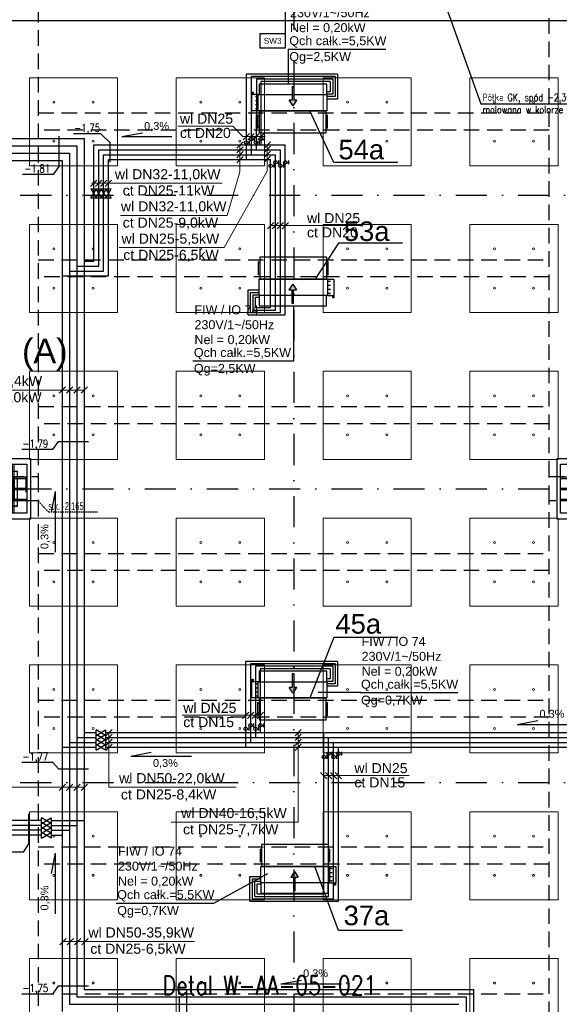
# Model space of a CAD drawing. Header units: centimetres. Extents: x -10729 to 23827, y -4437 to 19798.
# Tile 80 of 95: x 9900 to 11003, y 9946 to 11959. Entities that reach past the tile are written whole.
import ezdxf

# ---------------------------------------------------------------- set-up
doc = ezdxf.new("R2010")
doc.units = ezdxf.units.CM
for name, pattern in [('Balustrady$0$DASHED', [0.75, 0.5, -0.25]), ('Kondygnacja  -0_5$0$HIDDEN', [9.525, 6.35, -3.175]), ('Kondygnacja  -0_5$0$HIDDEN2', [4.7625, 3.175, -1.5875]), ('Osie rzutów$0$DASHDOT2', [12.7, 6.35, -3.175, 0, -3.175])]:
    doc.linetypes.add(name, pattern=pattern)
doc.layers.get('0').update_dxf_attribs({"color": 8})
for name, color, linetype in [('bgde_dodatki powykonawcze', 7, 'Continuous'), ('bgde_schem_opis', 2, 'Continuous'), ('KJP_ARMATURA', 2, 'Continuous'), ('KJP_KK_OPISY MOCY klimakonwektorów', 7, 'Continuous'), ('Kondygnacja  -0_5$0$ARCH_INFO_OPISY', 8, 'Continuous'), ('Kondygnacja  -0_5$0$ARCH_INFO_OPISY_PRZEGRODY', 8, 'Continuous'), ('Kondygnacja  -0_5$0$ARCH_KONSTR_POWYŻEJ RZUTU', 8, 'Kondygnacja  -0_5$0$HIDDEN'), ('Kondygnacja  -0_5$0$ARCH_KONSTR_POWYŻEJ RZUTU_IST', 8, 'Kondygnacja  -0_5$0$HIDDEN2'), ('Kondygnacja  -0_5$0$ARCH_KONSTRUKCJA_NIEWIDOCZNA', 8, 'Continuous'), ('Kondygnacja  -0_5$0$ARCH_OKŁADZINA', 8, 'Continuous'), ('Kondygnacja  -0_5$0$ARCH_SŁUPY', 8, 'Continuous'), ('Kondygnacja  -0_5$0$ARCH_ŚLUSARKA_DRZWI', 8, 'Continuous'), ('Osie rzutów$0$ARCH_INFO_OSIE_IST', 8, 'Osie rzutów$0$DASHDOT2'), ('Osie rzutów$0$ARCH_INFO_OSIE_OPISY_IST', 8, 'Continuous'), ('Pomieszczenia -05$0$ARCH_INFO_OPISY', 8, 'Continuous')]:
    doc.layers.add(name, color=color, linetype=linetype)
for name, color, linetype, lineweight in [('bgde_opis ct 1', 7, 'Continuous', 20), ('bgde_rzędne wl ct', 7, 'Continuous', 25), ('bgde_urządzenia', 250, 'Continuous', 30), ('KJP_CT_kk_powrót', 250, '04_CT_KOMF_POW', 25), ('KJP_CT_kk_zasil', 250, '04_CT_KOMF_ZAS', 25), ('KJP_WL_kk zasil', 250, '04_WL_KOMF_ZAS', 25), ('KJP_WL_kk_powr', 250, '04_WL_KOMF_POW', 25), ('SU Lampy kwadratowe  -05$0$ARCH_SUFITY_PODWIESZANE', 8, 'Continuous', 9)]:
    doc.layers.add(name, color=color, linetype=linetype, lineweight=lineweight)
doc.styles.add('Arial', font='arial.ttf')
doc.styles.add('Kondygnacja  -0_5$0$Arial', font='arial.ttf')
doc.styles.add('Kondygnacja  -0_5$0$BIKTS', font='bikromsw.shx', dxfattribs={"width": 0.8})
doc.styles.add('Kondygnacja  -0_5$0$ROMANS-50-CM', font='romans.shx', dxfattribs={"width": 0.8, "height": 10})
doc.styles.add('Kondygnacja  -0_5$0$Standard', font='txt')
doc.styles.add('Pomieszczenia -05$0$Arial', font='arial.ttf')
doc.styles.add('ROMANS-50-CM', font='romans.shx', dxfattribs={"width": 0.8, "height": 10})
doc.styles.add('st rom', font='Romans.shx', dxfattribs={"width": 0.8})
doc.linetypes.add('04_CT_KOMF_POW', pattern='A,100,-15,["CTKp",Standard,S=10,R=0,X=-10,Y=-5],-35', length=150)
doc.linetypes.add('04_CT_KOMF_ZAS', pattern='A,100,-15,["CTKz",Standard,S=10,R=0,X=-10,Y=-5],-35', length=150)
doc.linetypes.add('04_WL_KOMF_POW', pattern='A,100,-15,["WLKp",Standard,S=10,R=0,X=-10,Y=-5],-35', length=150)
doc.linetypes.add('04_WL_KOMF_ZAS', pattern='A,100,-15,["WLKz",Standard,S=10,R=0,X=-10,Y=-5],-35', length=150)
doc.dimstyles.new('Kondygnacja  -0_5$0$ISO-25', dxfattribs={"dimtxt": 2.5, "dimasz": 2.5, "dimexe": 1.25, "dimexo": 0.625, "dimtad": 1, "dimtxsty": 'Kondygnacja  -0_5$0$Standard', "dimcen": 2.5, "dimadec": 0, "dimazin": 0, "dimtfac": 1, "dimtmove": 0, "dimatfit": 3, "dimfxl": 1, "dimarcsym": 0})
pattern_1 = [(45, (-1133.3117, -3177.9858), (-0.6735192, 0.6735192), [])]

# ---------------------------------------------------------------- blocks, each defined once
blk = doc.blocks.new('Osie rzutów')
at = {"layer": 'Osie rzutów$0$ARCH_INFO_OSIE_IST', "ltscale": 10}
for p, q in [((10460, 12510), (10460, 4623.26)), ((4436.04, 11600), (13655, 11600)), ((4436.04, 11000), (13655, 11000)), ((4436.04, 10400), (13655, 10400))]:
    blk.add_line(p, q, dxfattribs=at)
blk = doc.blocks.new('SU Lampy kwadratowe  -05$0$moduł sufitu')
at = {"layer": 'SU Lampy kwadratowe  -05$0$ARCH_SUFITY_PODWIESZANE'}
for points in [[(60, -60), (240, -60), (240, -240), (60, -240)], [(360, -60), (540, -60), (540, -240), (360, -240)], [(60, -360), (240, -360), (240, -540), (60, -540)], [(360, -360), (540, -360), (540, -540), (360, -540)]]:
    blk.add_lwpolyline(points, close=True, dxfattribs=at)
for centre in [(110, -110), (190, -110), (410, -110), (490, -110), (110, -190), (190, -190), (410, -190), (490, -190), (110, -410), (190, -410), (410, -410), (490, -410), (110, -490), (190, -490), (410, -490), (490, -490)]:
    blk.add_circle(centre, 2, dxfattribs=at)
blk = doc.blocks.new('SU Lampy kwadratowe  -05')
at = {"layer": 'SU Lampy kwadratowe  -05$0$ARCH_SUFITY_PODWIESZANE'}
for points in [[(9920, 11840), (10100, 11840), (10100, 11660), (9920, 11660)], [(10220, 11840), (10400, 11840), (10400, 11660), (10220, 11660)], [(10520, 11840), (10700, 11840), (10700, 11660), (10520, 11660)], [(10820, 11840), (11000, 11840), (11000, 11660), (10820, 11660)]]:
    blk.add_lwpolyline(points, close=True, dxfattribs=at)
for centre in [(9970, 11790), (10050, 11790), (10270, 11790), (10350, 11790), (10570, 11790), (10650, 11790), (10870, 11790), (10950, 11790), (9970, 11710), (10050, 11710), (10270, 11710), (10350, 11710), (10570, 11710), (10650, 11710), (10870, 11710), (10950, 11710)]:
    blk.add_circle(centre, 2, dxfattribs=at)
for p in [(9860, 11600), (10460, 11600), (9860, 11000), (10460, 11000), (9860, 10400), (10460, 10400)]:
    blk.add_blockref('SU Lampy kwadratowe  -05$0$moduł sufitu', p, dxfattribs=at)
blk = doc.blocks.new('Kondygnacja  -0_5$0$_Dot')
at = {"color": 0, "linetype": 'ByBlock', "lineweight": -2}
blk.add_line((-0.5, 0), (-1, 0), dxfattribs=at)
at = {"color": 0, "linetype": 'ByBlock', "const_width": 0.5}
blk.add_lwpolyline([(-0.25, 0, 1), (0.25, 0, 1)], format="xyb", close=True, dxfattribs=at)
blk = doc.blocks.new('Kondygnacja  -0_5$0$słup_kwadrat')
at = {"layer": 'Kondygnacja  -0_5$0$ARCH_SŁUPY', "lineweight": 40}
h = blk.add_hatch(dxfattribs=at)
h.set_pattern_fill('ANSI31', color=256, scale=0.3, style=0)
h.set_pattern_definition(pattern_1)
h.paths.add_polyline_path([(36, 34), (39, 34), (39, 84), (36, 84)])
h = blk.add_hatch(dxfattribs=at)
h.set_pattern_fill('ANSI31', color=256, scale=0.3, style=0)
h.set_pattern_definition(pattern_1)
h.paths.add_polyline_path([(89, 80), (89, 83), (39, 83), (39, 80)])
h = blk.add_hatch(dxfattribs=at)
h.set_pattern_fill('ANSI31', color=256, scale=0.3, style=0)
h.set_pattern_definition(pattern_1)
h.paths.add_polyline_path([(89, 34), (92, 34), (92, 84), (89, 84)])
h = blk.add_hatch(dxfattribs=at)
h.set_pattern_fill('ANSI31', color=256, scale=0.3, style=0)
h.set_pattern_definition(pattern_1)
h.paths.add_polyline_path([(89, 57.5), (89, 60.5), (39, 60.5), (39, 57.5)])
h = blk.add_hatch(dxfattribs=at)
h.set_pattern_fill('ANSI31', color=256, scale=0.3, style=0)
h.set_pattern_definition(pattern_1)
h.paths.add_polyline_path([(89, 35), (89, 38), (39, 38), (39, 35)])
at = {"layer": 'Kondygnacja  -0_5$0$ARCH_KONSTRUKCJA_NIEWIDOCZNA'}
blk.add_lwpolyline([(119, 109), (119, 9), (9, 9), (9, 109)], close=True, dxfattribs=at)
for points in [[(36, 109), (36, 84)], [(39, 109), (39, 84)], [(62.5, 109), (62.5, 83)], [(65.5, 109), (65.5, 83)], [(89, 109), (89, 84)], [(92, 109), (92, 84)], [(9, 83), (36, 83)], [(92, 83), (119, 83)], [(9, 80), (36, 80)], [(9, 60.5), (36, 60.5)], [(92, 80), (119, 80)], [(92, 60.5), (119, 60.5)], [(9, 57.5), (36, 57.5)], [(92, 57.5), (119, 57.5)], [(9, 38), (36, 38)], [(9, 35), (36, 35)], [(36, 34), (36, 9)], [(39, 34), (39, 9)], [(62.5, 35), (62.5, 9)], [(65.5, 35), (65.5, 9)], [(89, 34), (89, 9)], [(92, 38), (119, 38)], [(92, 35), (119, 35)], [(92, 34), (92, 9)]]:
    blk.add_lwpolyline(points, dxfattribs=at)
at = {"layer": 'Kondygnacja  -0_5$0$ARCH_OKŁADZINA'}
blk.add_lwpolyline([(2, 121), (126, 121), (126, -3), (2, -3)], close=True, dxfattribs=at)
at = {"layer": 'Kondygnacja  -0_5$0$ARCH_SŁUPY', "lineweight": 40}
for p, q in [((39, 60.5), (89, 60.5)), ((89, 57.5), (39, 57.5))]:
    blk.add_line(p, q, dxfattribs=at)
at = {"layer": 'Kondygnacja  -0_5$0$ARCH_SŁUPY', "lineweight": 50, "const_width": 3}
blk.add_lwpolyline([(28.5, 94.5), (99.5, 94.5), (99.5, 23.5), (28.5, 23.5)], close=True, dxfattribs=at)
at = {"layer": 'Kondygnacja  -0_5$0$ARCH_SŁUPY', "lineweight": 40}
for points in [[(36, 84), (39, 84), (39, 34), (36, 34)], [(89, 84), (92, 84), (92, 34), (89, 34)]]:
    blk.add_lwpolyline(points, close=True, dxfattribs=at)
for points in [[(89, 83), (39, 83)], [(39, 80), (89, 80)], [(89, 38), (39, 38)], [(39, 35), (89, 35)]]:
    blk.add_lwpolyline(points, dxfattribs=at)
blk = doc.blocks.new('Kondygnacja  -0_5$0$konstrukcja istniejąca -0.5')
at = {"layer": 'Kondygnacja  -0_5$0$ARCH_KONSTR_POWYŻEJ RZUTU_IST', "ltscale": 10}
for points in [[(9938, 12175), (9938, 11025)], [(10982, 11025), (10982, 12175)], [(9938, 11767.9), (10982, 11767.9)], [(10982, 11732.9), (9938, 11732.9)], [(9938, 11467.9), (10982, 11467.9)], [(10982, 11432.9), (9938, 11432.9)], [(9938, 11167.9), (10982, 11167.9)], [(10982, 11132.9), (9938, 11132.9)], [(9938, 10975), (9782, 10975), (9782, 11025), (9938, 11025), (9938, 10975)], [(11138, 10975), (10982, 10975), (10982, 11025), (11138, 11025), (11138, 10975)], [(9938, 10975), (9938, 9825)], [(10982, 9825), (10982, 10975)], [(9938, 10567.9), (10982, 10567.9)], [(10982, 10532.9), (9938, 10532.9)], [(9938, 10267.9), (10982, 10267.9)], [(10982, 10232.9), (9938, 10232.9)], [(9938, 9967.9), (10982, 9967.9)]]:
    blk.add_lwpolyline(points, dxfattribs=at)
at = {"layer": 'Kondygnacja  -0_5$0$ARCH_KONSTR_POWYŻEJ RZUTU_IST', "ltscale": 10, "elevation": 0}
for points in [[(9913, 11025), (9913, 10975)], [(9938, 10867.9), (10982, 10867.9)], [(10982, 10832.9), (9938, 10832.9)]]:
    blk.add_lwpolyline(points, dxfattribs=at)
at = {"layer": 'Kondygnacja  -0_5$0$ARCH_KONSTR_POWYŻEJ RZUTU_IST'}
blk.add_lwpolyline([(9938, 10975), (9958.7, 10952.5), (10059.8, 10952.5)], dxfattribs=at)
at = {"layer": 'Kondygnacja  -0_5$0$ARCH_KONSTR_POWYŻEJ RZUTU_IST', "style": 'Kondygnacja  -0_5$0$BIKTS', "width": 0.7}
blk.add_text('s.k. -2,165', height=16, dxfattribs=at).set_placement((9958.7, 10956.5))

msp = doc.modelspace()

# ---------------------------------------------------------------- hatches: boundary and pattern name
at = {"layer": 'bgde_urządzenia'}
h = msp.add_hatch(color=256, dxfattribs=at)
h.paths.add_polyline_path([(10457.085, 11805.513), (10460.085, 11805.513), (10460.085, 11793.848), (10466.275, 11793.848), (10458.585, 11782.42), (10450.895, 11793.848), (10457.085, 11793.848)])
h.paths.add_polyline_path([(10457.085, 11822.181), (10460.085, 11822.181), (10460.085, 11805.513), (10457.085, 11805.513)])
h = msp.add_hatch(color=256, dxfattribs=at)
h.paths.add_polyline_path([(10459.496, 11394.929), (10456.496, 11394.929), (10456.496, 11406.595), (10450.306, 11406.595), (10457.996, 11418.022), (10465.686, 11406.595), (10459.496, 11406.595)])
h.paths.add_polyline_path([(10459.496, 11378.261), (10456.496, 11378.261), (10456.496, 11394.929), (10459.496, 11394.929)])
h = msp.add_hatch(color=256, dxfattribs=at)
h.paths.add_polyline_path([(10457.085, 10605.516), (10460.085, 10605.516), (10460.085, 10593.85), (10466.275, 10593.85), (10458.585, 10582.422), (10450.895, 10593.85), (10457.085, 10593.85)])
h.paths.add_polyline_path([(10457.085, 10622.183), (10460.085, 10622.183), (10460.085, 10605.516), (10457.085, 10605.516)])
h = msp.add_hatch(color=256, dxfattribs=at)
h.paths.add_polyline_path([(10463.185, 10194.803), (10460.185, 10194.803), (10460.185, 10206.468), (10453.995, 10206.468), (10461.685, 10217.896), (10469.375, 10206.468), (10463.185, 10206.468)])
h.paths.add_polyline_path([(10463.185, 10178.135), (10460.185, 10178.135), (10460.185, 10194.803), (10463.185, 10194.803)])

# ---------------------------------------------------------------- linework, layer by layer
at = {"layer": 'bgde_dodatki powykonawcze'}
for p, q in [((10369.958, 11703.945), (10369.958, 11711.263)), ((10376.518, 11714.595), (10379.95, 11714.595)), ((10379.95, 11710.936), (10379.95, 11718.254)), ((10389.958, 11703.968), (10389.958, 11711.286)), ((10396.518, 11714.617), (10399.95, 11714.617)), ((10399.95, 11710.958), (10399.95, 11718.276)), ((10366.526, 11707.604), (10369.958, 11707.604)), ((10386.526, 11707.627), (10389.958, 11707.627)), ((10429.731, 11663.319), (10429.731, 11670.636)), ((10449.731, 11663.341), (10449.731, 11670.659)), ((10416.307, 11659.987), (10419.739, 11659.987)), ((10419.739, 11656.328), (10419.739, 11663.646)), ((10426.299, 11666.978), (10429.731, 11666.978)), ((10436.307, 11660.01), (10439.739, 11660.01)), ((10439.739, 11656.351), (10439.739, 11663.669)), ((10446.299, 11667), (10449.731, 11667)), ((10365.351, 10509.355), (10368.783, 10509.355)), ((10368.783, 10505.696), (10368.783, 10513.014)), ((10375.343, 10516.345), (10378.775, 10516.345)), ((10378.775, 10512.686), (10378.775, 10520.004)), ((10385.351, 10509.377), (10388.783, 10509.377)), ((10388.783, 10505.718), (10388.783, 10513.036)), ((10395.343, 10516.368), (10398.775, 10516.368)), ((10398.775, 10512.709), (10398.775, 10520.027)), ((10524.935, 10451.782), (10528.367, 10451.782)), ((10528.367, 10448.123), (10528.367, 10455.441)), ((10534.928, 10458.773), (10538.359, 10458.773)), ((10538.359, 10455.114), (10538.359, 10462.432)), ((10544.935, 10451.805), (10548.367, 10451.805)), ((10548.367, 10448.146), (10548.367, 10455.464)), ((10554.928, 10458.795), (10558.359, 10458.795)), ((10558.359, 10455.136), (10558.359, 10462.454))]:
    msp.add_line(p, q, dxfattribs=at)
for centre in [(10362.926, 11707.604), (10372.918, 11714.595), (10382.926, 11707.627), (10392.918, 11714.617), (10422.699, 11666.978), (10442.699, 11667), (10412.707, 11659.987), (10432.707, 11660.01), (10361.751, 10509.355), (10371.743, 10516.345), (10381.751, 10509.377), (10391.743, 10516.368), (10521.335, 10451.782), (10531.328, 10458.773), (10541.335, 10451.805), (10551.328, 10458.795)]:
    msp.add_circle(centre, 3.6, dxfattribs=at)
at = {"layer": 'bgde_opis ct 1'}
for p, q in [((10335.773, 11741.116), (10224.018, 11741.116)), ((10335.773, 11741.116), (10356.124, 11719.602)), ((10401.48, 11719.602), (10356.124, 11719.602)), ((10369.362, 11726.046), (10356.474, 11713.158)), ((10379.272, 11726.046), (10366.384, 11713.158)), ((10389.272, 11726.046), (10376.384, 11713.158)), ((10399.272, 11726.046), (10386.384, 11713.158)), ((10356.537, 11709.019), (10343.649, 11696.132)), ((10356.537, 11699.019), (10343.649, 11686.132)), ((10350.093, 11647.28), (10350.093, 11702.576)), ((10412.377, 11709.019), (10399.49, 11696.132)), ((10412.377, 11699.807), (10399.49, 11686.919)), ((10405.934, 11648.854), (10405.934, 11703.363)), ((10356.537, 11689.019), (10343.649, 11676.132)), ((10356.537, 11679.019), (10343.649, 11666.132)), ((10412.377, 11689.807), (10399.49, 11676.919)), ((10412.377, 11679.807), (10399.49, 11666.919)), ((10057.999, 11630.681), (10045.111, 11617.793)), ((10067.999, 11630.681), (10055.111, 11617.793)), ((10077.999, 11630.681), (10065.111, 11617.793)), ((10087.999, 11630.681), (10075.111, 11617.793)), ((10317.647, 11492.64), (10405.934, 11648.854)), ((10350.093, 11647.28), (10323.709, 11558.561)), ((10313.769, 11624.237), (10046.778, 11624.237)), ((10323.709, 11558.561), (10105.857, 11558.561)), ((10419.233, 11544.326), (10406.345, 11531.439)), ((10597.016, 11537.883), (10412.699, 11537.883)), ((10429.143, 11544.326), (10416.255, 11531.439)), ((10439.143, 11544.327), (10426.255, 11531.439)), ((10449.143, 11544.327), (10436.255, 11531.439)), ((10317.647, 11492.64), (10103.695, 11492.639)), ((9993.446, 11208.145), (9980.558, 11195.257)), ((10008.446, 11208.145), (9995.558, 11195.257)), ((10023.446, 11208.145), (10010.558, 11195.257)), ((10038.446, 11208.145), (10025.558, 11195.257)), ((10032.002, 11201.701), (9721.169, 11201.701)), ((10368.195, 10543.561), (10355.307, 10530.673)), ((10378.195, 10543.561), (10365.307, 10530.673)), ((10388.195, 10543.561), (10375.307, 10530.673)), ((10398.195, 10543.561), (10385.307, 10530.673)), ((10391.751, 10537.117), (10231.903, 10537.117)), ((10088.869, 10508.181), (10075.981, 10495.293)), ((10475.509, 10508.181), (10462.621, 10495.293)), ((10088.869, 10498.181), (10075.981, 10485.293)), ((10088.869, 10488.181), (10075.981, 10475.293)), ((10082.425, 10389.953), (10082.425, 10501.737)), ((10475.509, 10498.181), (10462.621, 10485.293)), ((10475.509, 10488.181), (10462.621, 10475.293)), ((10469.065, 10318.778), (10469.065, 10501.737)), ((10088.869, 10478.181), (10075.981, 10465.293)), ((10475.509, 10478.181), (10462.621, 10465.293)), ((10514.892, 10420.388), (10527.779, 10407.5)), ((10521.335, 10413.944), (10695.728, 10413.944)), ((10524.892, 10420.388), (10537.779, 10407.5)), ((10534.892, 10420.388), (10547.779, 10407.5)), ((10544.892, 10420.388), (10557.779, 10407.5)), ((9914.448, 10389.865), (9684.813, 10389.865)), ((9914.448, 10389.865), (9941.875, 10389.865)), ((9941.875, 10389.865), (10032.002, 10389.865)), ((9993.446, 10396.309), (9980.558, 10383.421)), ((10008.446, 10396.309), (9995.558, 10383.421)), ((10023.446, 10396.309), (10010.558, 10383.421)), ((10038.446, 10396.309), (10025.558, 10383.421)), ((10342.194, 10389.953), (10082.425, 10389.953)), ((10469.065, 10318.778), (10209.296, 10318.778)), ((9994.811, 10081.139), (9981.924, 10068.251)), ((10009.811, 10081.139), (9996.924, 10068.251)), ((10024.811, 10081.139), (10011.924, 10068.251)), ((10039.811, 10081.139), (10026.924, 10068.251)), ((10257.049, 10074.695), (9988.368, 10074.695))]:
    msp.add_line(p, q, dxfattribs=at)
at = {"layer": 'bgde_rzędne wl ct'}
for p, q in [((9980.597, 11658.776), (9980.597, 11720.196)), ((10066.183, 11725.188), (10010.084, 11725.188)), ((10084.648, 11706.722), (10066.144, 11725.227)), ((10108.884, 11719.506), (10150.871, 11727.411)), ((10108.884, 11719.506), (10210.95, 11719.506)), ((10084.648, 11667.677), (10084.648, 11706.722)), ((9969.386, 11641.976), (9980.597, 11658.776)), ((9969.386, 11641.976), (9906.103, 11641.976)), ((9968.133, 11079.899), (9979.344, 11096.699)), ((9979.344, 11096.699), (10040.763, 11096.699)), ((9968.133, 11079.899), (9904.849, 11079.899)), ((9972.623, 10994.034), (9964.718, 10952.047)), ((9972.623, 10994.034), (9972.623, 10870.044)), ((10916.48, 10518.401), (10958.467, 10526.306)), ((10916.48, 10518.401), (11040.471, 10518.401)), ((10126.958, 10453.775), (10168.944, 10461.68)), ((10126.958, 10453.775), (10250.948, 10453.775)), ((9968.133, 10440.448), (9904.849, 10440.448)), ((9968.133, 10440.448), (9979.344, 10427.895)), ((9979.344, 10427.895), (10040.763, 10427.895)), ((9918.9, 10274.061), (9918.9, 10335.48)), ((9907.689, 10257.261), (9918.9, 10274.061)), ((9907.689, 10257.261), (9844.405, 10257.261)), ((9972.623, 10255.519), (9964.718, 10213.532)), ((9972.623, 10255.519), (9972.623, 10131.529)), ((9968.133, 9967.464), (9979.344, 9984.263)), ((9979.344, 9984.263), (10040.763, 9984.263)), ((10433.587, 9988.089), (10475.574, 9995.994)), ((10433.587, 9988.089), (10557.577, 9988.089)), ((9968.133, 9967.464), (9904.849, 9967.464))]:
    msp.add_line(p, q, dxfattribs=at)
at = {"layer": 'bgde_schem_opis'}
for p, q in [((10541.81, 11666.34, -255.764), (10493.164, 11772.513, 87.768)), ((10672.745, 11666.34, -255.764), (10541.81, 11666.34, -255.764)), ((10551.515, 11501.913, -234.714), (10502.87, 11427.916, 87.768)), ((10682.45, 11501.913, -234.714), (10551.515, 11501.913, -234.714)), ((10541.81, 10696.264, -255.764), (10493.164, 10572.516, 87.768)), ((10672.745, 10696.264, -255.764), (10541.81, 10696.264, -255.764)), ((10551.515, 10097.586, -234.714), (10502.87, 10227.918, 87.768)), ((10682.45, 10097.586, -234.714), (10551.515, 10097.586, -234.714))]:
    msp.add_line(p, q, dxfattribs=at)
at = {"layer": 'bgde_urządzenia'}
for p, q in [((10389.685, 11827.013), (10389.685, 11805.513)), ((10527.485, 11827.013), (10389.685, 11827.013)), ((10457.085, 11822.181), (10457.085, 11793.848)), ((10457.085, 11822.181), (10460.085, 11822.181)), ((10460.085, 11822.181), (10460.085, 11793.848)), ((10527.485, 11805.513), (10527.485, 11827.013)), ((10387.485, 11805.513), (10374.485, 11805.513)), ((10374.485, 11772.513), (10374.485, 11805.513)), ((10374.485, 11805.513), (10375.985, 11805.513)), ((10374.985, 11805.513), (10374.985, 11810.513)), ((10374.985, 11810.513), (10376.985, 11810.513)), ((10376.985, 11810.513), (10376.985, 11805.513)), ((10382.285, 11802.638), (10382.285, 11800.138)), ((10382.285, 11801.388), (10387.485, 11801.388)), ((10382.285, 11794.388), (10382.285, 11791.888)), ((10382.285, 11793.138), (10387.485, 11793.138)), ((10387.485, 11772.513), (10387.485, 11805.513)), ((10387.485, 11805.513), (10389.685, 11805.513)), ((10389.685, 11805.513), (10527.485, 11805.513)), ((10458.585, 11782.42), (10450.895, 11793.848)), ((10457.085, 11793.848), (10450.895, 11793.848)), ((10458.585, 11782.42), (10466.275, 11793.848)), ((10466.275, 11793.848), (10460.085, 11793.848)), ((10527.485, 11805.513), (10527.485, 11772.513)), ((10387.485, 11772.513), (10374.485, 11772.513)), ((10382.285, 11786.138), (10382.285, 11783.638)), ((10382.285, 11784.888), (10387.485, 11784.888)), ((10382.285, 11777.888), (10382.285, 11775.388)), ((10382.285, 11776.638), (10387.485, 11776.638)), ((10527.485, 11772.513), (10387.485, 11772.513)), ((10389.985, 11727.513), (10389.985, 11772.513)), ((10389.985, 11772.513), (10525.985, 11772.513)), ((10525.985, 11727.513), (10525.985, 11772.513)), ((10386.985, 11736.263), (10386.985, 11763.763)), ((10389.985, 11761.263), (10386.985, 11761.263)), ((10525.985, 11761.263), (10528.985, 11761.263)), ((10528.985, 11736.263), (10528.985, 11763.763)), ((10389.985, 11738.763), (10386.985, 11738.763)), ((10525.985, 11738.763), (10528.985, 11738.763)), ((10389.985, 11727.513), (10525.985, 11727.513)), ((10390.596, 11472.929), (10390.596, 11427.929)), ((10526.596, 11472.929), (10390.596, 11472.929)), ((10526.596, 11472.929), (10526.596, 11427.929)), ((10387.596, 11464.179), (10387.596, 11436.679)), ((10390.596, 11461.679), (10387.596, 11461.679)), ((10526.596, 11461.679), (10529.596, 11461.679)), ((10529.596, 11464.179), (10529.596, 11436.679)), ((10390.596, 11439.179), (10387.596, 11439.179)), ((10526.596, 11439.179), (10529.596, 11439.179)), ((10389.096, 11394.929), (10389.096, 11427.929)), ((10389.096, 11427.929), (10529.096, 11427.929)), ((10526.596, 11427.929), (10390.596, 11427.929)), ((10457.996, 11418.022), (10450.306, 11406.595)), ((10457.996, 11418.022), (10465.686, 11406.595)), ((10529.096, 11427.929), (10529.096, 11394.929)), ((10529.096, 11427.929), (10542.096, 11427.929)), ((10534.296, 11423.804), (10529.096, 11423.804)), ((10534.296, 11415.554), (10529.096, 11415.554)), ((10534.296, 11422.554), (10534.296, 11425.054)), ((10534.296, 11414.304), (10534.296, 11416.804)), ((10534.296, 11406.054), (10534.296, 11408.554)), ((10542.096, 11427.929), (10542.096, 11394.929)), ((10526.896, 11394.929), (10389.096, 11394.929)), ((10389.096, 11394.929), (10389.096, 11373.429)), ((10450.306, 11406.595), (10456.496, 11406.595)), ((10456.496, 11378.261), (10456.496, 11406.595)), ((10459.496, 11378.261), (10459.496, 11406.595)), ((10459.496, 11406.595), (10465.686, 11406.595)), ((10526.896, 11373.429), (10526.896, 11394.929)), ((10529.096, 11394.929), (10526.896, 11394.929)), ((10534.296, 11407.304), (10529.096, 11407.304)), ((10534.296, 11399.054), (10529.096, 11399.054)), ((10529.096, 11394.929), (10542.096, 11394.929)), ((10534.296, 11397.804), (10534.296, 11400.304)), ((10539.596, 11389.929), (10539.596, 11394.929)), ((10541.596, 11389.929), (10539.596, 11389.929)), ((10542.096, 11394.929), (10540.596, 11394.929)), ((10541.596, 11394.929), (10541.596, 11389.929)), ((10389.096, 11373.429), (10526.896, 11373.429)), ((10459.496, 11378.261), (10456.496, 11378.261)), ((10389.685, 10627.016), (10389.685, 10605.516)), ((10527.485, 10627.016), (10389.685, 10627.016)), ((10527.485, 10605.516), (10527.485, 10627.016)), ((10387.485, 10605.516), (10374.485, 10605.516)), ((10374.485, 10572.516), (10374.485, 10605.516)), ((10374.485, 10605.516), (10375.985, 10605.516)), ((10374.985, 10605.516), (10374.985, 10610.516)), ((10374.985, 10610.516), (10376.985, 10610.516)), ((10376.985, 10610.516), (10376.985, 10605.516)), ((10387.485, 10572.516), (10387.485, 10605.516)), ((10387.485, 10605.516), (10389.685, 10605.516)), ((10389.685, 10605.516), (10527.485, 10605.516)), ((10457.085, 10622.183), (10457.085, 10593.85)), ((10457.085, 10622.183), (10460.085, 10622.183)), ((10460.085, 10622.183), (10460.085, 10593.85)), ((10527.485, 10605.516), (10527.485, 10572.516)), ((10382.285, 10602.641), (10382.285, 10600.141)), ((10382.285, 10601.391), (10387.485, 10601.391)), ((10382.285, 10594.391), (10382.285, 10591.891)), ((10382.285, 10593.141), (10387.485, 10593.141)), ((10382.285, 10586.141), (10382.285, 10583.641)), ((10382.285, 10584.891), (10387.485, 10584.891)), ((10458.585, 10582.422), (10450.895, 10593.85)), ((10457.085, 10593.85), (10450.895, 10593.85)), ((10458.585, 10582.422), (10466.275, 10593.85)), ((10466.275, 10593.85), (10460.085, 10593.85)), ((10387.485, 10572.516), (10374.485, 10572.516)), ((10382.285, 10577.891), (10382.285, 10575.391)), ((10382.285, 10576.641), (10387.485, 10576.641)), ((10386.985, 10536.266), (10386.985, 10563.766)), ((10527.485, 10572.516), (10387.485, 10572.516)), ((10389.985, 10527.516), (10389.985, 10572.516)), ((10389.985, 10572.516), (10525.985, 10572.516)), ((10525.985, 10527.516), (10525.985, 10572.516)), ((10528.985, 10536.266), (10528.985, 10563.766)), ((10389.985, 10561.266), (10386.985, 10561.266)), ((10525.985, 10561.266), (10528.985, 10561.266)), ((10389.985, 10538.766), (10386.985, 10538.766)), ((10389.985, 10527.516), (10525.985, 10527.516)), ((10525.985, 10538.766), (10528.985, 10538.766)), ((10391.285, 10264.053), (10391.285, 10236.553)), ((10394.285, 10272.803), (10394.285, 10227.803)), ((10530.285, 10272.803), (10394.285, 10272.803)), ((10530.285, 10272.803), (10530.285, 10227.803)), ((10533.285, 10264.053), (10533.285, 10236.553)), ((10394.285, 10261.553), (10391.285, 10261.553)), ((10530.285, 10261.553), (10533.285, 10261.553)), ((10394.285, 10239.053), (10391.285, 10239.053)), ((10392.785, 10194.803), (10392.785, 10227.803)), ((10392.785, 10227.803), (10532.785, 10227.803)), ((10530.285, 10227.803), (10394.285, 10227.803)), ((10530.285, 10239.053), (10533.285, 10239.053)), ((10532.785, 10227.803), (10532.785, 10194.803)), ((10532.785, 10227.803), (10545.785, 10227.803)), ((10537.985, 10223.678), (10532.785, 10223.678)), ((10537.985, 10222.428), (10537.985, 10224.928)), ((10545.785, 10227.803), (10545.785, 10194.803)), ((10461.685, 10217.896), (10453.995, 10206.468)), ((10453.995, 10206.468), (10460.185, 10206.468)), ((10460.185, 10178.135), (10460.185, 10206.468)), ((10461.685, 10217.896), (10469.375, 10206.468)), ((10463.185, 10178.135), (10463.185, 10206.468)), ((10463.185, 10206.468), (10469.375, 10206.468)), ((10537.985, 10215.428), (10532.785, 10215.428)), ((10537.985, 10207.178), (10532.785, 10207.178)), ((10537.985, 10214.178), (10537.985, 10216.678)), ((10537.985, 10205.928), (10537.985, 10208.428)), ((10530.585, 10194.803), (10392.785, 10194.803)), ((10392.785, 10194.803), (10392.785, 10173.303)), ((10530.585, 10173.303), (10530.585, 10194.803)), ((10532.785, 10194.803), (10530.585, 10194.803)), ((10537.985, 10198.928), (10532.785, 10198.928)), ((10532.785, 10194.803), (10545.785, 10194.803)), ((10537.985, 10197.678), (10537.985, 10200.178)), ((10543.285, 10189.803), (10543.285, 10194.803)), ((10545.285, 10189.803), (10543.285, 10189.803)), ((10545.785, 10194.803), (10544.285, 10194.803)), ((10545.285, 10194.803), (10545.285, 10189.803)), ((10392.785, 10173.303), (10530.585, 10173.303)), ((10463.185, 10178.135), (10460.185, 10178.135))]:
    msp.add_line(p, q, dxfattribs=at)
at = {"layer": 'KJP_ARMATURA', "ltscale": 2}
for p, q in [((10045.796, 11613.037), (10057.314, 11593.585)), ((10045.796, 11593.585), (10057.314, 11613.037)), ((10055.796, 11613.037), (10067.314, 11593.585)), ((10055.796, 11593.585), (10067.314, 11613.037)), ((10065.796, 11613.037), (10077.314, 11593.585)), ((10065.796, 11593.585), (10077.314, 11613.037)), ((10075.796, 11613.037), (10087.314, 11593.585)), ((10075.796, 11593.585), (10087.314, 11613.037)), ((10056.263, 10495.978), (10075.715, 10507.496)), ((10075.715, 10495.978), (10056.263, 10507.496)), ((10056.263, 10485.978), (10075.715, 10497.496)), ((10075.715, 10485.978), (10056.263, 10497.496)), ((10056.263, 10475.978), (10075.715, 10487.496)), ((10075.715, 10475.978), (10056.263, 10487.496)), ((10056.263, 10465.978), (10075.715, 10477.496)), ((10075.715, 10465.978), (10056.263, 10477.496)), ((9944.829, 10316.218), (9964.281, 10327.736)), ((9964.281, 10316.218), (9944.829, 10327.736)), ((9944.829, 10306.218), (9964.281, 10317.736)), ((9964.281, 10306.218), (9944.829, 10317.736)), ((9944.829, 10296.218), (9964.281, 10307.736)), ((9964.281, 10296.218), (9944.829, 10307.736)), ((9944.829, 10286.218), (9964.281, 10297.736)), ((9964.281, 10286.218), (9944.829, 10297.736))]:
    msp.add_line(p, q, dxfattribs=at)
at = {"layer": 'KJP_ARMATURA'}
for points in [[(10045.796, 11613.037), (10045.796, 11613.037), (10057.314, 11613.037)], [(10055.796, 11613.037), (10055.796, 11613.037), (10067.314, 11613.037)], [(10065.796, 11613.037), (10065.796, 11613.037), (10077.314, 11613.037)], [(10075.796, 11613.037), (10075.796, 11613.037), (10087.314, 11613.037)], [(10057.314, 11593.585), (10045.796, 11593.585)], [(10067.314, 11593.585), (10055.796, 11593.585)], [(10077.314, 11593.585), (10065.796, 11593.585)], [(10087.314, 11593.585), (10075.796, 11593.585)], [(10056.263, 10495.978), (10056.263, 10495.978), (10056.263, 10507.496)], [(10075.715, 10507.496), (10075.715, 10495.978)], [(10056.263, 10485.978), (10056.263, 10485.978), (10056.263, 10497.496)], [(10056.263, 10475.978), (10056.263, 10475.978), (10056.263, 10487.496)], [(10075.715, 10497.496), (10075.715, 10485.978)], [(10075.715, 10487.496), (10075.715, 10475.978)], [(10056.263, 10465.978), (10056.263, 10465.978), (10056.263, 10477.496)], [(10075.715, 10477.496), (10075.715, 10465.978)], [(9944.829, 10316.218), (9944.829, 10316.218), (9944.829, 10327.736)], [(9964.281, 10327.736), (9964.281, 10316.218)], [(9944.829, 10306.218), (9944.829, 10306.218), (9944.829, 10317.736)], [(9944.829, 10296.218), (9944.829, 10296.218), (9944.829, 10307.736)], [(9964.281, 10317.736), (9964.281, 10306.218)], [(9964.281, 10307.736), (9964.281, 10296.218)], [(9944.829, 10286.218), (9944.829, 10286.218), (9944.829, 10297.736)], [(9964.281, 10297.736), (9964.281, 10286.218)]]:
    msp.add_lwpolyline(points, dxfattribs=at)
at = {"layer": 'KJP_CT_kk_powrót', "linetype": 'ByBlock'}
for p, q in [((10383.65, 11837.233), (10382.918, 11692.576)), ((9964.281, 10311.977), (10017.002, 10311.977))]:
    msp.add_line(p, q, dxfattribs=at)
at = {"layer": 'KJP_CT_kk_powrót'}
for p, q in [((10539.665, 11837.233), (10383.65, 11837.233)), ((10539.665, 11837.233), (10539.665, 11806.263)), ((10539.665, 11806.263), (10527.485, 11806.263)), ((6413.5, 11701.049), (10017.002, 11701.049)), ((10017.002, 11701.049), (10017.002, 9961.425)), ((10061.555, 11692.576), (10090.863, 11692.576)), ((10061.555, 11454.826), (10061.555, 11692.576)), ((10090.863, 11692.576), (10432.699, 11692.576)), ((10432.699, 11360.191), (10432.699, 11692.576)), ((10017.002, 11454.826), (10061.555, 11454.826)), ((10371.916, 11401.16), (10389.096, 11401.16)), ((10371.916, 11360.191), (10371.916, 11401.16)), ((10371.916, 11360.191), (10432.699, 11360.191)), ((10381.751, 10637.235), (10381.751, 10491.737)), ((10539.665, 10637.235), (10381.751, 10637.235)), ((10539.665, 10637.235), (10539.665, 10606.266)), ((10539.665, 10606.266), (10527.485, 10606.266)), ((10017.002, 10491.737), (10056.263, 10491.737)), ((10075.715, 10491.737), (11753.108, 10491.737)), ((10531.335, 10166.967), (10531.335, 10491.737)), ((9944.829, 10311.977), (8460.196, 10311.977)), ((10380.605, 10197.936), (10392.785, 10197.936)), ((10380.605, 10166.967), (10380.605, 10197.936)), ((10380.605, 10166.967), (10531.335, 10166.967)), ((10017.002, 9961.425), (10812.523, 9961.425)), ((10225.926, 9961.425), (10225.926, 9867.424)), ((10812.523, 9961.425), (10812.523, 9284.502))]:
    msp.add_line(p, q, dxfattribs=at)
at = {"layer": 'KJP_CT_kk_zasil', "linetype": 'ByBlock'}
for p, q in [((10392.918, 11832.233), (10392.918, 11702.576)), ((9964.281, 10321.977), (10032.002, 10321.977))]:
    msp.add_line(p, q, dxfattribs=at)
at = {"layer": 'KJP_CT_kk_zasil'}
for p, q in [((10534.665, 11832.233), (10392.918, 11832.233)), ((10534.665, 11832.233), (10534.665, 11811.263)), ((10534.665, 11811.263), (10527.485, 11811.263)), ((6398.5, 11716.049), (10032.002, 11716.049)), ((10032.002, 11716.049), (10032.002, 9976.425)), ((10051.555, 11702.576), (10090.863, 11702.576)), ((10051.555, 11464.826), (10051.555, 11702.576)), ((10090.863, 11702.576), (10442.699, 11702.576)), ((10442.699, 11355.191), (10442.699, 11702.576)), ((10032.002, 11464.826), (10051.555, 11464.826)), ((10366.916, 11406.16), (10389.096, 11406.16)), ((10366.916, 11355.191), (10366.916, 11406.16)), ((10366.916, 11355.191), (10442.699, 11355.191)), ((10391.751, 10632.235), (10391.751, 10501.737)), ((10534.665, 10632.235), (10391.751, 10632.235)), ((10534.665, 10632.235), (10534.665, 10611.266)), ((10534.665, 10611.266), (10527.485, 10611.266)), ((10032.002, 10501.737), (10056.263, 10501.737)), ((10075.715, 10501.737), (11763.108, 10501.737)), ((10521.335, 10171.967), (10521.335, 10501.737)), ((9944.829, 10321.977), (8450.196, 10321.977)), ((10385.605, 10192.936), (10392.785, 10192.936)), ((10385.605, 10171.967), (10385.605, 10192.936)), ((10385.605, 10171.967), (10521.335, 10171.967)), ((10032.002, 9976.425), (10827.523, 9976.425)), ((10240.926, 9976.425), (10240.926, 9852.424)), ((10827.523, 9976.425), (10827.523, 9299.502))]:
    msp.add_line(p, q, dxfattribs=at)
at = {"layer": 'KJP_KK_OPISY MOCY klimakonwektorów'}
for p, q in [((10448.542, 11898.433), (10648.43, 11898.433)), ((10448.542, 11898.433), (10448.542, 11827.778)), ((10460, 11261.229), (10460, 11372.323)), ((10253.599, 11261.229), (10460, 11261.229)), ((10597.395, 10583.346), (10510.185, 10583.346)), ((10595.007, 10583.346), (10794.895, 10583.346)), ((10296.897, 10153.397), (10407.189, 10213.41)), ((10097.01, 10153.397), (10296.897, 10153.397))]:
    msp.add_line(p, q, dxfattribs=at)
at = {"layer": 'KJP_WL_kk zasil', "linetype": 'ByBlock'}
for p, q in [((10372.918, 11842.233), (10372.918, 11682.576)), ((9964.281, 10301.977), (10002.002, 10301.977))]:
    msp.add_line(p, q, dxfattribs=at)
at = {"layer": 'KJP_WL_kk zasil'}
for p, q in [((10544.665, 11842.233), (10372.918, 11842.233)), ((10544.665, 11842.233), (10544.665, 11801.263)), ((10544.665, 11801.263), (10527.485, 11801.263)), ((6432.5, 11686.049), (10002.002, 11686.049)), ((10002.002, 11686.049), (10002.002, 9946.425)), ((10071.555, 11682.576), (10090.863, 11682.576)), ((10071.555, 11444.826), (10071.555, 11682.576)), ((10090.863, 11682.576), (10422.699, 11682.576)), ((10422.699, 11365.191), (10422.699, 11682.576)), ((10002.002, 11444.826), (10071.555, 11444.826)), ((10376.916, 11396.16), (10389.096, 11396.16)), ((10376.916, 11365.191), (10376.916, 11396.16)), ((10376.916, 11365.191), (10422.699, 11365.191)), ((10371.751, 10642.235), (10371.751, 10481.737)), ((10544.665, 10642.235), (10371.751, 10642.235)), ((10544.665, 10642.235), (10544.665, 10601.266)), ((10544.665, 10601.266), (10527.485, 10601.266)), ((10002.002, 10481.737), (10056.263, 10481.737)), ((10075.715, 10481.737), (11743.108, 10481.737)), ((10541.335, 10161.967), (10541.335, 10481.737)), ((9944.829, 10301.977), (8470.196, 10301.977)), ((10375.605, 10202.936), (10392.785, 10202.936)), ((10375.605, 10161.967), (10375.605, 10202.936)), ((10375.605, 10161.967), (10541.335, 10161.967)), ((10002.002, 9946.425), (10797.523, 9946.425))]:
    msp.add_line(p, q, dxfattribs=at)
at = {"layer": 'KJP_WL_kk_powr', "linetype": 'ByBlock'}
for p, q in [((10362.918, 11847.233), (10362.918, 11672.576)), ((9964.281, 10291.977), (9987.002, 10291.977))]:
    msp.add_line(p, q, dxfattribs=at)
at = {"layer": 'KJP_WL_kk_powr'}
for p, q in [((10549.665, 11847.233), (10362.918, 11847.233)), ((10549.665, 11847.233), (10549.665, 11796.263)), ((10549.665, 11796.263), (10527.485, 11796.263)), ((6455.5, 11671.049), (9987.002, 11671.049)), ((9987.002, 11671.049), (9987.002, 9931.425)), ((10081.555, 11672.576), (10090.863, 11672.576)), ((10081.555, 11434.826), (10081.555, 11672.576)), ((10090.863, 11672.576), (10412.699, 11672.576)), ((10412.699, 11370.191), (10412.699, 11672.576)), ((9987.002, 11434.826), (10081.555, 11434.826)), ((10381.916, 11391.16), (10389.096, 11391.16)), ((10381.916, 11370.191), (10381.916, 11391.16)), ((10381.916, 11370.191), (10412.699, 11370.191)), ((10361.751, 10647.235), (10361.751, 10471.737)), ((10549.665, 10647.235), (10361.751, 10647.235)), ((10549.665, 10647.235), (10549.665, 10596.266)), ((10549.665, 10596.266), (10527.485, 10596.266)), ((9987.002, 10471.737), (10056.263, 10471.737)), ((10075.715, 10471.737), (11733.108, 10471.737)), ((10551.335, 10156.967), (10551.335, 10471.737)), ((9944.829, 10291.977), (8480.196, 10291.977)), ((10370.605, 10207.936), (10392.785, 10207.936)), ((10370.605, 10156.967), (10370.605, 10207.936)), ((10370.605, 10156.967), (10551.335, 10156.967))]:
    msp.add_line(p, q, dxfattribs=at)
at = {"layer": 'Kondygnacja  -0_5$0$ARCH_INFO_OPISY_PRZEGRODY'}
msp.add_lwpolyline([(10442.902, 11929.606), (10442.902, 12001.034)], dxfattribs=at)
msp.add_lwpolyline([(10390.902, 11900.806), (10442.902, 11900.806), (10442.902, 11929.606), (10390.902, 11929.606), (10390.902, 11900.806)], close=True, dxfattribs=at)
at = {"layer": 'Kondygnacja  -0_5$0$ARCH_ŚLUSARKA_DRZWI'}
msp.add_lwpolyline([(11131.714, 11956), (10830, 11956), (10830, 11956), (10689.981, 11956), (10689.981, 11956), (6491, 11956), (6491, 11610)], dxfattribs=at)

# ---------------------------------------------------------------- block references
at = {"layer": 'Kondygnacja  -0_5$0$ARCH_KONSTR_POWYŻEJ RZUTU'}
msp.add_blockref('Kondygnacja  -0_5$0$konstrukcja istniejąca -0.5', (0, 0), dxfattribs=at)
at = {"layer": 'Kondygnacja  -0_5$0$ARCH_SŁUPY'}
for p in [(9796, 10941), (10996, 10941)]:
    msp.add_blockref('Kondygnacja  -0_5$0$słup_kwadrat', p, dxfattribs=at)
at = {"layer": 'Osie rzutów$0$ARCH_INFO_OSIE_OPISY_IST'}
msp.add_blockref('Osie rzutów', (0, 0), dxfattribs=at)
at = {"layer": 'SU Lampy kwadratowe  -05$0$ARCH_SUFITY_PODWIESZANE'}
msp.add_blockref('SU Lampy kwadratowe  -05', (0, 0), dxfattribs=at)

# ---------------------------------------------------------------- texts
at = {"linetype": 'Balustrady$0$DASHED', "lineweight": 20, "ltscale": 50, "insert": (10192.04, 10004.405, -8790), "char_height": 38.4, "width": 971.00118, "attachment_point": 1, "style": 'ROMANS-50-CM'}
msp.add_mtext('Detal W-AA-05-021', dxfattribs=at)
at = {"layer": 'bgde_opis ct 1', "color": 2, "style": 'Arial'}
for s, p in [('wl DN25', (10227.502, 11745.937, 1634.188)), ('ct DN20', (10227.502, 11716.825, 1634.188)), ('wl DN25', (10487.09, 11542.703, 1634.188)), ('ct DN20', (10487.09, 11513.591, 1634.188)), ('wl DN25', (10234.278, 10541.938, 1634.188)), ('ct DN15', (10234.278, 10512.826, 1634.188)), ('wl DN25', (10583.915, 10418.765, -249.806)), ('ct DN15', (10583.915, 10389.653, -249.806))]:
    msp.add_text(s, height=20.583, rotation=360, dxfattribs=at).set_placement(p)
for s, p in [('wl DN32-11,0kW', (10094.621, 11632.486, -23509.109)), ('ct DN25-11kW', (10110.668, 11599.242, -23509.109)), ('wl DN32-11,0kW', (10106.95, 11566.809, -23509.109)), ('ct DN25-9,0kW', (10110.668, 11533.566, -23509.109)), ('wl DN25-5,5kW', (10108.141, 11500.888, -23667.609)), ('ct DN25-6,5kW', (10111.859, 11467.645, -23667.609)), ('wl DN80-74,4kW', (9730.341, 11209.95, -23680.159)), ('ct DN32-17,0kW', (9734.059, 11176.707, -23680.159)), ('wl DN50-22,0kW', (10103.159, 10398.201, -23509.109)), ('ct DN25-8,4kW', (10106.878, 10364.958, -23509.109)), ('wl DN40-16,5kW', (10230.03, 10327.026, -23509.109)), ('ct DN25-7,7kW', (10233.748, 10293.783, -23509.109)), ('wl DN50-35,9kW', (10040.611, 10082.944, -23519.137)), ('ct DN25-6,5kW', (10044.329, 10049.7, -23519.137))]:
    msp.add_text(s, height=20.58297, dxfattribs=at).set_placement(p)
at = {"layer": 'bgde_rzędne wl ct', "char_height": 16, "attachment_point": 1}
for s, insert, width, style in [('-1,75', (10011.62, 11745.474, 299.368), 55.86916, 'st rom'), ('0,3%', (10154.397, 11749.317, 6365.1), 75.8802, 'Arial'), ('-1,81', (9909.691, 11662.262), 55.86916, 'st rom'), ('-1,79', (9905.842, 11100.184), 55.86916, 'st rom'), ('0,3%', (10961.993, 10548.212, 6365.1), 531.5734, 'Arial'), ('-1,77', (9905.842, 10460.734), 55.86916, 'st rom'), ('0,3%', (10172.47, 10447.66, 6365.1), 531.5734, 'Arial'), ('0,3%', (10479.1, 10017.9, 6365.1), 531.5734, 'Arial'), ('-1,75', (9905.842, 9987.749), 55.86916, 'st rom')]:
    msp.add_mtext(s, dxfattribs=dict(at, insert=insert, width=width, style=style))
at = {"layer": 'bgde_rzędne wl ct', "char_height": 16, "width": 531.5734, "attachment_point": 1, "rotation": 90, "style": 'Arial'}
for insert in [(9942.812, 10876.614, 7325.1), (9942.812, 10138.099, 7325.1)]:
    msp.add_mtext('0,3%', dxfattribs=dict(at, insert=insert))
at = {"layer": 'bgde_schem_opis', "char_height": 40, "width": 72.77772, "attachment_point": 1, "style": 'Arial'}
for s, insert in [('54a', (10551.366, 11713.192, 66.718)), ('53a', (10562.436, 11546.232, 66.718)), ('45a', (10545.185, 10743.878, 66.718)), ('37a', (10561.882, 10148.014, 66.718))]:
    msp.add_mtext(s, dxfattribs=dict(at, insert=insert))
at = {"layer": 'KJP_KK_OPISY MOCY klimakonwektorów', "char_height": 18.326, "width": 421.7149, "attachment_point": 1, "style": 'Arial'}
for s, insert in [('FIW / IO 74\\P230V/1~/50Hz\\PNel = 0,20kW', (10452.405, 12012.494, 2308.732)), ('Qch całk.=5,5KW', (10450.93, 11924.715, 2308.732)), ('Qg=2,5KW', (10450.93, 11892.236, 2308.732)), ('FIW / IO 74\\P230V/1~/50Hz\\PNel = 0,20kW', (10257.193, 11374.932, 2308.732)), ('Qch całk.=5,5KW', (10255.987, 11287.511, 1879.287)), ('Qg=2,5KW', (10255.987, 11255.032, 1879.287)), ('FIW / IO 74\\P230V/1~/50Hz\\PNel = 0,20kW', (10598.665, 10697.229, 2308.732)), ('Qch całk.=5,5KW', (10597.395, 10609.629, 1120.623)), ('Qg=0,7KW', (10597.395, 10577.15, 1120.623)), ('FIW / IO 74\\P230V/1~/50Hz\\PNel = 0,20kW', (10100.956, 10268.45, 2308.732)), ('Qch całk.=5,5KW', (10099.398, 10179.68, 1120.623)), ('Qg=0,7KW', (10099.398, 10147.2, 1120.623))]:
    msp.add_mtext(s, dxfattribs=dict(at, insert=insert))
at = {"layer": 'Kondygnacja  -0_5$0$ARCH_INFO_OPISY', "insert": (10845.797, 11807.272), "char_height": 15, "width": 626.53268, "attachment_point": 1, "style": 'Kondygnacja  -0_5$0$ROMANS-50-CM'}
msp.add_mtext('Półka GK, spód -2,30\\Pmalowana w kolorze czarny mat', dxfattribs=at)
at = {"layer": 'Kondygnacja  -0_5$0$ARCH_INFO_OPISY_PRZEGRODY', "insert": (10416.902, 11915.206), "char_height": 12, "width": 52, "attachment_point": 5, "style": 'Kondygnacja  -0_5$0$Arial'}
msp.add_mtext('SW3', dxfattribs=at)
at = {"layer": 'Pomieszczenia -05$0$ARCH_INFO_OPISY', "insert": (9402.315, 11274.066), "char_height": 50, "width": 1987.33574, "attachment_point": 5, "style": 'Pomieszczenia -05$0$Arial'}
msp.add_mtext('PUSTKA NAD KONDYGNACJĄ -1 (A)', dxfattribs=at)

# ---------------------------------------------------------------- leaders
at = {"layer": 'Kondygnacja  -0_5$0$ARCH_INFO_OPISY'}
msp.add_leader([(10750.763, 12042.27), (10842.285, 11786.849), (11166.317, 11786.849)], dimstyle='Kondygnacja  -0_5$0$ISO-25', override={"dimscale": 5, "dimasz": 2, "dimtad": 0, "dimldrblk": 'Kondygnacja  -0_5$0$_Dot'}, dxfattribs=at)

doc.saveas('drawing.dxf')
